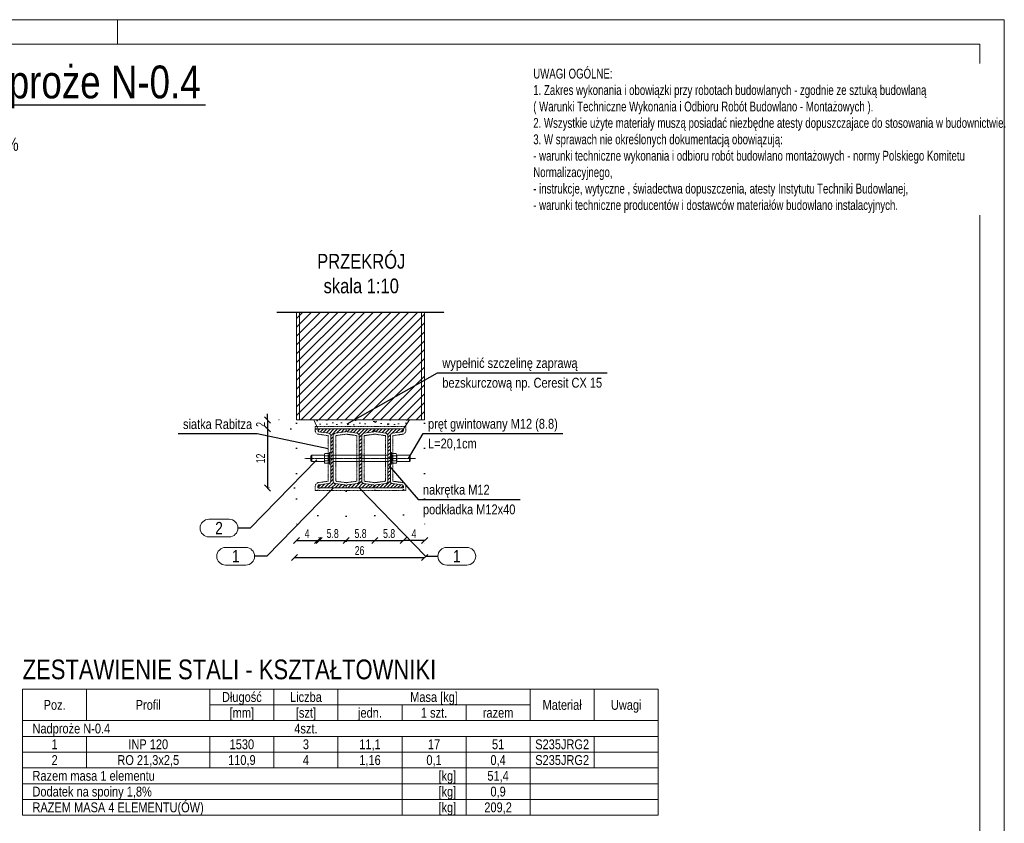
# Model space of a CAD drawing. Header units: millimetres. Extents: x 11149 to 111407, y -107619 to -23630.
# Tile 235 of 245: x 21502 to 22002, y -28768 to -28360. Entities that reach past the tile are written whole.
import ezdxf
from ezdxf.enums import TextEntityAlignment as Align

# ---------------------------------------------------------------- set-up
doc = ezdxf.new("R2010")
doc.units = ezdxf.units.MM
doc.header["$LTSCALE"] = 2
for name, pattern in [('CENTER2', [28.575, 19.05, -3.175, 3.175, -3.175]), ('DOT', [6.35, 0, -6.35]), ('HIDDEN', [9.525, 6.35, -3.175])]:
    doc.linetypes.add(name, pattern=pattern)
doc.layers.get('0').update_dxf_attribs({"plot": 0})
doc.layers.get('Defpoints').update_dxf_attribs({"color": 1})
for name, color, linetype, lineweight in [('e-cad_252', 252, 'HIDDEN', 9), ('e-cad_cienkie', 1, 'Continuous', 9), ('e-cad_opisy', 7, 'Continuous', 9), ('e-cad_osie', 22, 'CENTER2', 9), ('e-cad_stal_kontur', 222, 'Continuous', 20), ('e-cad_stal_wypelnienia', 224, 'Continuous', 9), ('e-cad_wymiary', 4, 'Continuous', 9), ('Opisy', 7, 'Continuous', 13)]:
    doc.layers.add(name, color=color, linetype=linetype, lineweight=lineweight)
doc.layers.add('e-cad_ukryte', color=30, linetype='HIDDEN')
doc.styles.add('e-cad_1', font='arial.ttf', dxfattribs={"width": 0.7})
doc.styles.add('e-cad_2', font='arial.ttf', dxfattribs={"width": 0.8})
doc.dimstyles.new('e-cad_1_10_[cm]', dxfattribs={"dimtxt": 1.8, "dimasz": 1.25, "dimexe": 1.25, "dimexo": 0.625, "dimgap": 0.5, "dimtad": 1, "dimdec": 0, "dimrnd": 1, "dimzin": 1, "dimtxsty": 'e-cad_1', "dimblk": 'OBLIQUE', "dimcen": 2.5, "dimclrd": 256, "dimclre": 252, "dimclrt": 7, "dimadec": 0, "dimazin": 0, "dimtfac": 1, "dimtix": 1, "dimtmove": 2, "dimatfit": 3, "dimldrblk": 'NONE', "dimfxl": 60, "dimfxlon": 1, "dimarcsym": 0})
doc.dimstyles.new('e-cad_1_25_10[cm]', dxfattribs={"dimscale": 2.5, "dimtxt": 1.8, "dimasz": 1.25, "dimexe": 1.25, "dimexo": 0.625, "dimgap": 0.5, "dimtad": 1, "dimdec": 0, "dimlfac": 0.4, "dimrnd": 1, "dimzin": 1, "dimtxsty": 'e-cad_1', "dimblk": 'OBLIQUE', "dimcen": 2.5, "dimclrd": 30, "dimclre": 252, "dimclrt": 7, "dimadec": 0, "dimazin": 0, "dimtfac": 1, "dimtix": 1, "dimtmove": 2, "dimatfit": 3, "dimfxl": 60, "dimfxlon": 1, "dimarcsym": 0})
doc.dimstyles.new('e-cad_1_25_[cm]', dxfattribs={"dimscale": 2.5, "dimtxt": 1.8, "dimasz": 1.25, "dimexe": 1.25, "dimexo": 0.625, "dimgap": 0.5, "dimtad": 1, "dimdec": 0, "dimrnd": 1, "dimzin": 1, "dimtxsty": 'e-cad_1', "dimblk": 'OBLIQUE', "dimcen": 2.5, "dimclrd": 256, "dimclre": 252, "dimclrt": 7, "dimadec": 0, "dimazin": 0, "dimtfac": 1, "dimtix": 1, "dimtmove": 2, "dimatfit": 3, "dimldrblk": 'NONE', "dimfxl": 60, "dimfxlon": 1, "dimarcsym": 0})

# ---------------------------------------------------------------- blocks, each defined once
blk = doc.blocks.new('A3_poziom')
at = {"ltscale": 0.8}
blk.add_line((240, 292), (240, 297), dxfattribs=at)
for points in [[(0, 0), (420, 0), (420, 297), (0, 297)], [(30, 5), (415, 5), (415, 292), (30, 292)]]:
    blk.add_lwpolyline(points, close=True)
blk = doc.blocks.new('e-cad_ZelbetPozycja')
at = {"layer": 'e-cad_opisy', "ltscale": 0.04, "style": 'e-cad_1', "width": 0.8}
for tag, p, height in [('OPIS_1', (0, 1.33), 6.67), ('OPIS_2', (0, -5.33), 4), ('OPIS_4', (16, -5.33), 4), ('OPIS_3', (0, -9.33), 2.67)]:
    blk.add_attdef(tag, p, '', height=height, dxfattribs=at)
at = {"layer": 'e-cad_opisy', "ltscale": 0.04, "style": 'e-cad_1', "width": 0.8, "flags": 1}
for tag, p in [('POZYCJA', (0, -20)), ('ILOSC', (0, -26.67)), ('DODATEK', (0, -33.33))]:
    blk.add_attdef(tag, p, '', height=4, dxfattribs=at)
blk = doc.blocks.new('_None')
blk = doc.blocks.new('_OBLIQUE')
at = {"color": 0, "linetype": 'ByBlock', "lineweight": -2}
blk.add_line((-0.5, -0.5), (0.5, 0.5), dxfattribs=at)
blk = doc.blocks.new('e-cad_StalOpisNiezliczalny_1')
at = {"layer": 'e-cad_cienkie', "ltscale": 0.4}
blk.add_lwpolyline([(5.87, 1.8), (1.78, 1.8, 0.991311), (1.78, -1.8), (5.87, -1.8, 0.991311)], format="xyb", close=True, dxfattribs=at)
at = {"layer": 'e-cad_opisy', "color": 9, "ltscale": 0.04, "style": 'e-cad_1', "width": 0.8}
blk.add_attdef('NR', text='', height=2.5, dxfattribs=at).set_placement((3.83, 0), align=Align.MIDDLE_CENTER)
blk = doc.blocks.new('*D1243')
at = {"layer": 'Defpoints', "color": 0, "ltscale": 0.5}
for p in [(21635.49, -28563.21), (21628.02, -28567.71), (21654.24, -28567.71)]:
    blk.add_point(p, dxfattribs=at)
at = {"layer": 'e-cad_opisy', "color": 30, "lineweight": -2}
for p, q in [((21628.02, -28563.21), (21628.02, -28560.09)), ((21628.02, -28563.21), (21628.02, -28567.71)), ((21628.02, -28567.71), (21628.02, -28570.84))]:
    blk.add_line(p, q, dxfattribs=at)
at = {"layer": 'e-cad_opisy', "color": 252, "linetype": 'DOT', "lineweight": -2}
for p, q in [((21633.92, -28563.21), (21624.89, -28563.21)), ((21652.67, -28567.71), (21624.89, -28567.71))]:
    blk.add_line(p, q, dxfattribs=at)
at = {"layer": 'e-cad_opisy', "color": 30, "lineweight": -2, "ltscale": 0.5, "xscale": 3.125, "yscale": 3.125, "zscale": 3.125}
for p, rotation in [((21628.02, -28563.21), 270), ((21628.02, -28567.71), 90)]:
    blk.add_blockref('_OBLIQUE', p, dxfattribs=dict(at, rotation=rotation))
at = {"layer": 'e-cad_opisy', "color": 7, "ltscale": 0.5, "insert": (21624.51, -28565.46), "char_height": 4.5, "attachment_point": 5, "rotation": 90, "style": 'e-cad_1'}
blk.add_mtext('2', dxfattribs=at)
blk = doc.blocks.new('*D1244')
at = {"layer": 'Defpoints', "color": 0, "ltscale": 0.5}
for p in [(21654.24, -28567.71), (21628.02, -28597.71), (21656.02, -28597.71)]:
    blk.add_point(p, dxfattribs=at)
at = {"layer": 'e-cad_opisy', "color": 252, "linetype": 'DOT', "lineweight": -2}
for p, q in [((21652.67, -28567.71), (21624.89, -28567.71)), ((21654.46, -28597.71), (21624.89, -28597.71))]:
    blk.add_line(p, q, dxfattribs=at)
at = {"layer": 'e-cad_opisy', "color": 30, "lineweight": -2}
blk.add_line((21628.02, -28567.71), (21628.02, -28597.71), dxfattribs=at)
at = {"layer": 'e-cad_opisy', "color": 30, "lineweight": -2, "ltscale": 0.5, "xscale": 3.125, "yscale": 3.125, "zscale": 3.125}
for p, rotation in [((21628.02, -28567.71), 90), ((21628.02, -28597.71), 270)]:
    blk.add_blockref('_OBLIQUE', p, dxfattribs=dict(at, rotation=rotation))
at = {"layer": 'e-cad_opisy', "color": 7, "ltscale": 0.5, "insert": (21624.51, -28582.71), "char_height": 4.5, "attachment_point": 5, "rotation": 90, "style": 'e-cad_1'}
blk.add_mtext('12', dxfattribs=at)
blk = doc.blocks.new('*D1245')
at = {"layer": 'Defpoints', "color": 0, "ltscale": 0.5}
for p in [(21642.74, -28563.21), (21653.49, -28597.34), (21653.49, -28624.41)]:
    blk.add_point(p, dxfattribs=at)
at = {"layer": 'e-cad_opisy', "color": 252, "linetype": 'DOT', "lineweight": -2}
for p, q in [((21642.74, -28564.77), (21642.74, -28627.54)), ((21653.49, -28598.9), (21653.49, -28627.54))]:
    blk.add_line(p, q, dxfattribs=at)
at = {"layer": 'e-cad_opisy', "color": 30, "lineweight": -2}
blk.add_line((21642.74, -28624.41), (21653.49, -28624.41), dxfattribs=at)
at = {"layer": 'e-cad_opisy', "color": 30, "lineweight": -2, "ltscale": 0.5, "xscale": 3.125, "yscale": 3.125, "zscale": 3.125, "rotation": 180}
blk.add_blockref('_OBLIQUE', (21642.74, -28624.41), dxfattribs=at)
at = {"layer": 'e-cad_opisy', "color": 30, "lineweight": -2, "ltscale": 0.5, "xscale": 3.125, "yscale": 3.125, "zscale": 3.125}
blk.add_blockref('_OBLIQUE', (21653.49, -28624.41), dxfattribs=at)
at = {"layer": 'e-cad_opisy', "color": 7, "ltscale": 0.5, "insert": (21648.11, -28620.91), "char_height": 4.5, "attachment_point": 5, "style": 'e-cad_1'}
blk.add_mtext('4', dxfattribs=at)
blk = doc.blocks.new('*D1246')
at = {"layer": 'Defpoints', "color": 0, "ltscale": 0.5}
for p in [(21682.49, -28597.34), (21696.99, -28596.97), (21696.99, -28624.41)]:
    blk.add_point(p, dxfattribs=at)
at = {"layer": 'e-cad_opisy', "color": 252, "linetype": 'DOT', "lineweight": -2}
for p, q in [((21682.49, -28598.9), (21682.49, -28627.54)), ((21696.99, -28598.53), (21696.99, -28627.54))]:
    blk.add_line(p, q, dxfattribs=at)
at = {"layer": 'e-cad_opisy', "color": 30, "lineweight": -2}
blk.add_line((21682.49, -28624.41), (21696.99, -28624.41), dxfattribs=at)
at = {"layer": 'e-cad_opisy', "color": 30, "lineweight": -2, "ltscale": 0.5, "xscale": 3.125, "yscale": 3.125, "zscale": 3.125, "rotation": 180}
blk.add_blockref('_OBLIQUE', (21682.49, -28624.41), dxfattribs=at)
at = {"layer": 'e-cad_opisy', "color": 30, "lineweight": -2, "ltscale": 0.5, "xscale": 3.125, "yscale": 3.125, "zscale": 3.125}
blk.add_blockref('_OBLIQUE', (21696.99, -28624.41), dxfattribs=at)
at = {"layer": 'e-cad_opisy', "color": 7, "ltscale": 0.5, "insert": (21689.74, -28620.87), "char_height": 4.5, "attachment_point": 5, "style": 'e-cad_1'}
blk.add_mtext('5.8', dxfattribs=at)
blk = doc.blocks.new('*D1247')
at = {"layer": 'Defpoints', "color": 0, "ltscale": 0.5}
for p in [(21641.74, -28624.41), (21707.74, -28624.41), (21707.74, -28633.04)]:
    blk.add_point(p, dxfattribs=at)
at = {"layer": 'e-cad_opisy', "color": 252, "linetype": 'DOT', "lineweight": -2}
for p, q in [((21641.74, -28625.98), (21641.74, -28636.16)), ((21707.74, -28625.98), (21707.74, -28636.16))]:
    blk.add_line(p, q, dxfattribs=at)
at = {"layer": 'e-cad_opisy', "color": 30, "lineweight": -2}
blk.add_line((21641.74, -28633.04), (21707.74, -28633.04), dxfattribs=at)
at = {"layer": 'e-cad_opisy', "color": 30, "lineweight": -2, "ltscale": 0.5, "xscale": 3.125, "yscale": 3.125, "zscale": 3.125, "rotation": 180}
blk.add_blockref('_OBLIQUE', (21641.74, -28633.04), dxfattribs=at)
at = {"layer": 'e-cad_opisy', "color": 30, "lineweight": -2, "ltscale": 0.5, "xscale": 3.125, "yscale": 3.125, "zscale": 3.125}
blk.add_blockref('_OBLIQUE', (21707.74, -28633.04), dxfattribs=at)
at = {"layer": 'e-cad_opisy', "color": 7, "ltscale": 0.5, "insert": (21674.74, -28629.49), "char_height": 4.5, "attachment_point": 5, "style": 'e-cad_1'}
blk.add_mtext('26', dxfattribs=at)
blk = doc.blocks.new('*D1268')
at = {"layer": 'Defpoints', "color": 0, "ltscale": 0.5}
for p in [(21667.99, -28597.71), (21654.24, -28624.41), (21667.99, -28624.41)]:
    blk.add_point(p, dxfattribs=at)
at = {"layer": 'e-cad_opisy', "color": 252, "linetype": 'DOT', "lineweight": -2}
for p, q in [((21667.99, -28599.27), (21667.99, -28627.54)), ((21654.24, -28622.85), (21654.24, -28621.29))]:
    blk.add_line(p, q, dxfattribs=at)
at = {"layer": 'e-cad_opisy', "color": 30, "lineweight": -2}
blk.add_line((21654.24, -28624.41), (21667.99, -28624.41), dxfattribs=at)
at = {"layer": 'e-cad_opisy', "color": 30, "lineweight": -2, "ltscale": 0.5, "xscale": 3.125, "yscale": 3.125, "zscale": 3.125, "rotation": 180}
blk.add_blockref('_OBLIQUE', (21654.24, -28624.41), dxfattribs=at)
at = {"layer": 'e-cad_opisy', "color": 30, "lineweight": -2, "ltscale": 0.5, "xscale": 3.125, "yscale": 3.125, "zscale": 3.125}
blk.add_blockref('_OBLIQUE', (21667.99, -28624.41), dxfattribs=at)
at = {"layer": 'e-cad_opisy', "color": 7, "ltscale": 0.5, "insert": (21661.11, -28620.87), "char_height": 4.5, "attachment_point": 5, "style": 'e-cad_1'}
blk.add_mtext('5.8', dxfattribs=at)
blk = doc.blocks.new('*D1269')
at = {"layer": 'Defpoints', "color": 0, "ltscale": 0.5}
for p in [(21667.99, -28597.71), (21682.49, -28624.41), (21682.49, -28624.41)]:
    blk.add_point(p, dxfattribs=at)
at = {"layer": 'e-cad_opisy', "color": 252, "linetype": 'DOT', "lineweight": -2}
for p, q in [((21667.99, -28599.27), (21667.99, -28627.54)), ((21682.49, -28625.98), (21682.49, -28627.54))]:
    blk.add_line(p, q, dxfattribs=at)
at = {"layer": 'e-cad_opisy', "color": 30, "lineweight": -2}
blk.add_line((21667.99, -28624.41), (21682.49, -28624.41), dxfattribs=at)
at = {"layer": 'e-cad_opisy', "color": 30, "lineweight": -2, "ltscale": 0.5, "xscale": 3.125, "yscale": 3.125, "zscale": 3.125, "rotation": 180}
blk.add_blockref('_OBLIQUE', (21667.99, -28624.41), dxfattribs=at)
at = {"layer": 'e-cad_opisy', "color": 30, "lineweight": -2, "ltscale": 0.5, "xscale": 3.125, "yscale": 3.125, "zscale": 3.125}
blk.add_blockref('_OBLIQUE', (21682.49, -28624.41), dxfattribs=at)
at = {"layer": 'e-cad_opisy', "color": 7, "ltscale": 0.5, "insert": (21675.24, -28620.87), "char_height": 4.5, "attachment_point": 5, "style": 'e-cad_1'}
blk.add_mtext('5.8', dxfattribs=at)
blk = doc.blocks.new('*D1271')
at = {"layer": 'Defpoints', "color": 0, "ltscale": 0.5}
for p in [(21707.74, -28563.21), (21696.99, -28596.97), (21696.99, -28624.41)]:
    blk.add_point(p, dxfattribs=at)
at = {"layer": 'e-cad_opisy', "color": 252, "linetype": 'DOT', "lineweight": -2}
for p, q in [((21707.74, -28564.77), (21707.74, -28627.54)), ((21696.99, -28598.53), (21696.99, -28627.54))]:
    blk.add_line(p, q, dxfattribs=at)
at = {"layer": 'e-cad_opisy', "color": 30, "lineweight": -2}
blk.add_line((21707.74, -28624.41), (21696.99, -28624.41), dxfattribs=at)
at = {"layer": 'e-cad_opisy', "color": 30, "lineweight": -2, "ltscale": 0.5, "xscale": 3.125, "yscale": 3.125, "zscale": 3.125, "rotation": 180}
blk.add_blockref('_OBLIQUE', (21696.99, -28624.41), dxfattribs=at)
at = {"layer": 'e-cad_opisy', "color": 30, "lineweight": -2, "ltscale": 0.5, "xscale": 3.125, "yscale": 3.125, "zscale": 3.125}
blk.add_blockref('_OBLIQUE', (21707.74, -28624.41), dxfattribs=at)
at = {"layer": 'e-cad_opisy', "color": 7, "ltscale": 0.5, "insert": (21702.36, -28620.91), "char_height": 4.5, "attachment_point": 5, "style": 'e-cad_1'}
blk.add_mtext('4', dxfattribs=at)

msp = doc.modelspace()

# ---------------------------------------------------------------- hatches: boundary and pattern name
at = {"layer": 'e-cad_252', "ltscale": 10}
h = msp.add_hatch(dxfattribs=at)
h.set_pattern_fill('ANSI31', color=256)
h.set_pattern_definition([(45, (19272.2896, -32925.081), (-2.245064, 2.245064), [])])
h.paths.add_polyline_path([(21642.74, -28508.42), (21642.74, -28563.21), (21707.74, -28563.21), (21707.74, -28508.42)])
at = {"layer": 'e-cad_252', "ltscale": 0.8}
h = msp.add_hatch(dxfattribs=at)
h.set_pattern_fill('CONC', color=256, scale=0.625, angle=30)
h.set_pattern_definition([(30, (12073.933, -33338.94), (-7.9375, 13.748153), [0, -15.875]), (30, (12076.849, -33343.672), (-7.9375, 13.748153), [0, -15.875]), (30, (12072.975, -33336.01), (-7.9375, 13.748153), [0, -15.875]), (8.1986, (12068.2869, -33344.3997), (49.1819629, 10.0643501), [1.709785, -83.77971]), (246.8699, (12069.9792, -33344.156), (25.36945775, 51.3088076), [0.79375, -78.58125]), (160.6013, (12069.6674, -33344.8858), (116.36576442, -42.80140287), [1.463596, -144.896665]), (236.5651, (12066.083, -33349.155), (-5.8106313, -21.6856646), [0.35498, -35.142599]), (356.3099, (12065.8874, -33349.4512), (35.433811, 2.1268249), [0.57239, -56.66575]), (138.4349, (12066.4586, -33349.488), (-29.6231348, 19.5588252), [0.502015, -49.699148]), (255, (12075.676, -33345.45), (7.937502, -13.748158), [0.673513, -21.777119]), (30, (12075.501, -33346.1), (5.810653, 21.685653), [0.9525, -14.9225]), (165, (12076.326, -33345.624), (-13.748158, -7.937502), [0.673513, -21.777119]), (281.5651, (12068.946, -33337.6035), (-2.1268721, 35.4337999), [0.502015, -49.699148]), (30, (12069.046, -33338.095), (5.810653, 21.685653), [0.79375, -15.08125]), (173.1301, (12069.7338, -33337.6984), (-57.1194597, 3.6838089), [0.79375, -78.58125]), (243.6901, (12061.58, -33341.673), (19.5587899, 29.6231681), [0.57239, -56.66575]), (11.5651, (12061.326, -33342.186), (-35.4337999, -2.1268721), [1.00403, -49.197133]), (156.8699, (12062.3098, -33341.9847), (51.3088076, -25.36945775), [0.79375, -78.58125]), (30, (12065.884, -33339.921), (-7.9375, 13.748153), [0, -15.875]), (30, (12064.236, -33345.639), (-7.9375, 13.748153), [0, -15.875]), (30, (12071.022, -33348.503), (-7.9375, 13.748153), [0, -15.875]), (30, (12072.274, -33342.098), (-7.9375, 13.748153), [0, -15.875]), (30, (12066.937, -33342.063), (-7.9375, 13.748153), [0, -15.875]), (30, (12063.675, -33343.396), (-7.9375, 13.748153), [0, -15.875]), (30, (12065.388, -33343.507), (-7.9375, 13.748153), [0, -15.875]), (30, (12066.743, -33347.124), (-7.9375, 13.748153), [0, -15.875]), (30, (12063.126, -33348.479), (-7.9375, 13.748153), [0, -15.875]), (30, (12061.438, -33345.238), (-7.9375, 13.748153), [0, -15.875]), (30, (12059.28, -33342.451), (-7.9375, 13.748153), [0, -15.875]), (30, (12063.224, -33339.44), (-7.9375, 13.748153), [0, -15.875]), (30, (12065.931, -33337.144), (-7.9375, 13.748153), [0, -15.875]), (30, (12071.06, -33334.916), (-7.9375, 13.748153), [0, -15.875]), (30, (12070.221, -33341.083), (-7.9375, 13.748153), [0, -15.875]), (30, (12067.418, -33339.402), (-7.9375, 13.748153), [0, -15.875]), (30, (12072.328, -33345.366), (-7.9375, 13.748153), [0, -15.875]), (30, (12068.6, -33348.435), (-7.9375, 13.748153), [0, -15.875]), (30, (12074.471, -33349.078), (-7.9375, 13.748153), [0, -15.875]), (30, (12069.458, -33350.873), (-7.9375, 13.748153), [0, -15.875]), (30, (12065.296, -33353.825), (-7.9375, 13.748153), [0, -15.875]), (30, (12067.343, -33353.56), (-7.9375, 13.748153), [0, -15.875]), (30, (12066.37, -33351.556), (-7.9375, 13.748153), [0, -15.875]), (30, (12076.85, -33348.438), (-7.9375, 13.748153), [0, -15.875]), (30, (12075.246, -33341.848), (-7.9375, 13.748153), [0, -15.875]), (30, (12072.177, -33338.12), (-7.9375, 13.748153), [0, -15.875]), (30, (12071.568, -33351.67), (-7.9375, 13.748153), [0, -15.875])])
h.paths.add_polyline_path([(21651.47, -28563.21), (21700.14, -28563.21), (21697.86, -28566.46), (21676.49, -28566.46), (21652.93, -28566.46)])
at = {"layer": 'e-cad_stal_wypelnienia', "ltscale": 0.4}
h = msp.add_hatch(dxfattribs=at)
h.set_pattern_fill('ANSI31', color=256, scale=0.4, style=0)
h.set_pattern_definition([(45, (-2836.7953, -45528.246), (-0.89802561, 0.89802561), [])])
edge = h.paths.add_edge_path()
edge.add_line((21653.49, -28597.71), (21653.49, -28596.97))
edge.add_ellipse((21654.27, -28596.98), major_axis=(-0.554, -0.554), ratio=1, start_angle=233.4848, end_angle=314.4848, ccw=False)
edge.add_line((21654.15, -28596.2), (21659, -28595.52))
edge.add_ellipse((21658.81, -28594.25), major_axis=(1.29, 0), ratio=1, start_angle=278.4848, end_angle=359.4848)
edge.add_line((21660.1, -28594.26), (21660.1, -28571.16))
edge.add_ellipse((21658.81, -28571.18), major_axis=(0.911, 0.911), ratio=1, start_angle=315.5152, end_angle=396.5152)
edge.add_line((21659, -28569.9), (21654.15, -28569.22))
edge.add_ellipse((21654.27, -28568.45), major_axis=(-0.782, 0.043), ratio=1, start_angle=363.6665, end_angle=444.6665, ccw=False)
edge.add_line((21653.49, -28568.46), (21653.49, -28567.71))
edge.add_line((21653.49, -28567.71), (21667.99, -28567.71))
edge.add_line((21667.99, -28567.71), (21667.99, -28568.46))
edge.add_ellipse((21667.2, -28568.45), major_axis=(-0.554, -0.554), ratio=1, start_angle=413.4848, end_angle=494.4848, ccw=False)
edge.add_line((21667.32, -28569.22), (21662.47, -28569.9))
edge.add_ellipse((21662.66, -28571.18), major_axis=(1.08, 0.7), ratio=1, start_angle=65.5166, end_angle=146.5166)
edge.add_line((21661.37, -28571.16), (21661.37, -28594.26))
edge.add_ellipse((21662.66, -28594.25), major_axis=(1.03, 0.77), ratio=1, start_angle=143.6536, end_angle=224.6536)
edge.add_line((21662.47, -28595.52), (21667.32, -28596.2))
edge.add_ellipse((21667.2, -28596.98), major_axis=(-0.782, 0.043), ratio=1, start_angle=183.6665, end_angle=264.6665, ccw=False)
edge.add_line((21667.99, -28596.97), (21667.99, -28597.71))
edge.add_line((21667.99, -28597.71), (21653.49, -28597.71))
h = msp.add_hatch(dxfattribs=at)
h.set_pattern_fill('ANSI31', color=256, scale=0.4, angle=180, style=0)
h.set_pattern_definition([(225, (-2905.7953, -45528.246), (0.89802561, -0.89802561), [])])
edge = h.paths.add_edge_path()
edge.add_line((21667.99, -28567.71), (21667.99, -28568.46))
edge.add_ellipse((21668.77, -28568.45), major_axis=(0.554, 0.554), ratio=1, start_angle=135.5152, end_angle=216.5152)
edge.add_line((21668.65, -28569.22), (21673.5, -28569.9))
edge.add_ellipse((21673.31, -28571.18), major_axis=(-1.03, -0.77), ratio=1, start_angle=503.9609, end_angle=584.9609, ccw=False)
edge.add_line((21674.6, -28571.16), (21674.6, -28594.26))
edge.add_ellipse((21673.31, -28594.25), major_axis=(-1.03, -0.77), ratio=1, start_angle=421.6232, end_angle=502.6232, ccw=False)
edge.add_line((21673.5, -28595.52), (21668.65, -28596.2))
edge.add_ellipse((21668.77, -28596.98), major_axis=(0.782, -0.043), ratio=1, start_angle=101.6361, end_angle=182.6361)
edge.add_line((21667.99, -28596.97), (21667.99, -28597.71))
edge.add_line((21667.99, -28597.71), (21682.49, -28597.71))
edge.add_line((21682.49, -28597.71), (21682.49, -28596.97))
edge.add_ellipse((21681.7, -28596.98), major_axis=(0.554, 0.554), ratio=1, start_angle=315.5152, end_angle=396.5152)
edge.add_line((21681.82, -28596.2), (21676.97, -28595.52))
edge.add_ellipse((21677.16, -28594.25), major_axis=(-1.29, 0), ratio=1, start_angle=360.5152, end_angle=441.5152, ccw=False)
edge.add_line((21675.87, -28594.26), (21675.87, -28571.16))
edge.add_ellipse((21677.16, -28571.18), major_axis=(-0.911, -0.911), ratio=1, start_angle=233.4848, end_angle=314.4848, ccw=False)
edge.add_line((21676.97, -28569.9), (21681.82, -28569.22))
edge.add_ellipse((21681.7, -28568.45), major_axis=(0.782, -0.043), ratio=1, start_angle=281.6361, end_angle=362.6361)
edge.add_line((21682.49, -28568.46), (21682.49, -28567.71))
edge.add_line((21682.49, -28567.71), (21667.99, -28567.71))
h = msp.add_hatch(dxfattribs=at)
h.set_pattern_fill('ANSI31', color=256, scale=0.4, angle=180, style=0)
h.set_pattern_definition([(225, (-2891.2953, -45528.246), (0.89802561, -0.89802561), [])])
edge = h.paths.add_edge_path()
edge.add_line((21682.49, -28567.71), (21682.49, -28568.46))
edge.add_ellipse((21683.27, -28568.45), major_axis=(0.554, 0.554), ratio=1, start_angle=135.5152, end_angle=216.5152)
edge.add_line((21683.15, -28569.22), (21688, -28569.9))
edge.add_ellipse((21687.81, -28571.18), major_axis=(-1.03, -0.77), ratio=1, start_angle=503.9609, end_angle=584.9609, ccw=False)
edge.add_line((21689.1, -28571.16), (21689.1, -28594.26))
edge.add_ellipse((21687.81, -28594.25), major_axis=(-1.03, -0.77), ratio=1, start_angle=421.6232, end_angle=502.6232, ccw=False)
edge.add_line((21688, -28595.52), (21683.15, -28596.2))
edge.add_ellipse((21683.27, -28596.98), major_axis=(0.782, -0.043), ratio=1, start_angle=101.6361, end_angle=182.6361)
edge.add_line((21682.49, -28596.97), (21682.49, -28597.71))
edge.add_line((21682.49, -28597.71), (21696.99, -28597.71))
edge.add_line((21696.99, -28597.71), (21696.99, -28596.97))
edge.add_ellipse((21696.2, -28596.98), major_axis=(0.554, 0.554), ratio=1, start_angle=315.5152, end_angle=396.5152)
edge.add_line((21696.32, -28596.2), (21691.47, -28595.52))
edge.add_ellipse((21691.66, -28594.25), major_axis=(-1.29, 0), ratio=1, start_angle=360.5152, end_angle=441.5152, ccw=False)
edge.add_line((21690.37, -28594.26), (21690.37, -28571.16))
edge.add_ellipse((21691.66, -28571.18), major_axis=(-0.911, -0.911), ratio=1, start_angle=233.4848, end_angle=314.4848, ccw=False)
edge.add_line((21691.47, -28569.9), (21696.32, -28569.22))
edge.add_ellipse((21696.2, -28568.45), major_axis=(0.782, -0.043), ratio=1, start_angle=281.6361, end_angle=362.6361)
edge.add_line((21696.99, -28568.46), (21696.99, -28567.71))
edge.add_line((21696.99, -28567.71), (21682.49, -28567.71))

# ---------------------------------------------------------------- linework, layer by layer
at = {"layer": 'e-cad_cienkie', "ltscale": 0.5}
for points in [[(21503.78, -28715.79), (21536.28, -28715.79), (21536.28, -28699.79), (21503.78, -28699.79)], [(21536.28, -28715.79), (21598.78, -28715.79), (21598.78, -28699.79), (21536.28, -28699.79)], [(21598.78, -28707.79), (21631.28, -28707.79), (21631.28, -28699.79), (21598.78, -28699.79)], [(21631.28, -28707.79), (21663.78, -28707.79), (21663.78, -28699.79), (21631.28, -28699.79)], [(21663.78, -28707.79), (21761.28, -28707.79), (21761.28, -28699.79), (21663.78, -28699.79)], [(21761.28, -28715.79), (21793.78, -28715.79), (21793.78, -28699.79), (21761.28, -28699.79)], [(21793.78, -28715.79), (21826.28, -28715.79), (21826.28, -28699.79), (21793.78, -28699.79)], [(21598.78, -28715.79), (21631.28, -28715.79), (21631.28, -28707.79), (21598.78, -28707.79)], [(21631.28, -28715.79), (21663.78, -28715.79), (21663.78, -28707.79), (21631.28, -28707.79)], [(21663.78, -28715.79), (21696.28, -28715.79), (21696.28, -28707.79), (21663.78, -28707.79)], [(21696.28, -28715.79), (21728.78, -28715.79), (21728.78, -28707.79), (21696.28, -28707.79)], [(21728.78, -28715.79), (21761.28, -28715.79), (21761.28, -28707.79), (21728.78, -28707.79)], [(21503.78, -28723.79), (21826.28, -28723.79), (21826.28, -28715.79), (21503.78, -28715.79)], [(21503.78, -28731.79), (21536.28, -28731.79), (21536.28, -28723.79), (21503.78, -28723.79)], [(21536.28, -28731.79), (21598.78, -28731.79), (21598.78, -28723.79), (21536.28, -28723.79)], [(21598.78, -28731.79), (21631.28, -28731.79), (21631.28, -28723.79), (21598.78, -28723.79)], [(21631.28, -28731.79), (21663.78, -28731.79), (21663.78, -28723.79), (21631.28, -28723.79)], [(21663.78, -28731.79), (21696.28, -28731.79), (21696.28, -28723.79), (21663.78, -28723.79)], [(21696.28, -28731.79), (21728.78, -28731.79), (21728.78, -28723.79), (21696.28, -28723.79)], [(21728.78, -28731.79), (21761.28, -28731.79), (21761.28, -28723.79), (21728.78, -28723.79)], [(21761.28, -28731.79), (21793.78, -28731.79), (21793.78, -28723.79), (21761.28, -28723.79)], [(21793.78, -28731.79), (21826.28, -28731.79), (21826.28, -28723.79), (21793.78, -28723.79)], [(21503.78, -28739.79), (21536.28, -28739.79), (21536.28, -28731.79), (21503.78, -28731.79)], [(21536.28, -28739.79), (21598.78, -28739.79), (21598.78, -28731.79), (21536.28, -28731.79)], [(21598.78, -28739.79), (21631.28, -28739.79), (21631.28, -28731.79), (21598.78, -28731.79)], [(21631.28, -28739.79), (21663.78, -28739.79), (21663.78, -28731.79), (21631.28, -28731.79)], [(21663.78, -28739.79), (21696.28, -28739.79), (21696.28, -28731.79), (21663.78, -28731.79)], [(21696.28, -28739.79), (21728.78, -28739.79), (21728.78, -28731.79), (21696.28, -28731.79)], [(21728.78, -28739.79), (21761.28, -28739.79), (21761.28, -28731.79), (21728.78, -28731.79)], [(21761.28, -28739.79), (21793.78, -28739.79), (21793.78, -28731.79), (21761.28, -28731.79)], [(21793.78, -28739.79), (21826.28, -28739.79), (21826.28, -28731.79), (21793.78, -28731.79)], [(21503.78, -28747.79), (21696.28, -28747.79), (21696.28, -28739.79), (21503.78, -28739.79)], [(21696.28, -28747.79), (21728.78, -28747.79), (21728.78, -28739.79), (21696.28, -28739.79)], [(21728.78, -28747.79), (21761.28, -28747.79), (21761.28, -28739.79), (21728.78, -28739.79)], [(21761.28, -28747.79), (21826.28, -28747.79), (21826.28, -28739.79), (21761.28, -28739.79)], [(21503.78, -28755.79), (21696.28, -28755.79), (21696.28, -28747.79), (21503.78, -28747.79)], [(21696.28, -28755.79), (21728.78, -28755.79), (21728.78, -28747.79), (21696.28, -28747.79)], [(21728.78, -28755.79), (21761.28, -28755.79), (21761.28, -28747.79), (21728.78, -28747.79)], [(21761.28, -28755.79), (21826.28, -28755.79), (21826.28, -28747.79), (21761.28, -28747.79)], [(21503.78, -28763.79), (21696.28, -28763.79), (21696.28, -28755.79), (21503.78, -28755.79)], [(21696.28, -28763.79), (21728.78, -28763.79), (21728.78, -28755.79), (21696.28, -28755.79)], [(21728.78, -28763.79), (21761.28, -28763.79), (21761.28, -28755.79), (21728.78, -28755.79)], [(21761.28, -28763.79), (21826.28, -28763.79), (21826.28, -28755.79), (21761.28, -28755.79)]]:
    msp.add_lwpolyline(points, close=True, dxfattribs=at)
at = {"layer": 'e-cad_opisy'}
for p, q in [((21642.74, -28563.21), (21642.74, -28508.42)), ((21642.74, -28508.42), (21642.74, -28563.21)), ((21644.24, -28563.21), (21644.24, -28508.42)), ((21644.24, -28508.42), (21644.24, -28563.21)), ((21706.24, -28508.42), (21706.24, -28563.21)), ((21707.74, -28563.21), (21707.74, -28508.42)), ((21707.74, -28508.42), (21707.74, -28563.21)), ((21642.74, -28563.21), (21707.74, -28563.21))]:
    msp.add_line(p, q, dxfattribs=at)
at = {"layer": 'e-cad_opisy', "color": 0, "linetype": 'HIDDEN', "ltscale": 4}
for p, q in [((21650.1, -28581.5), (21650.1, -28583.92)), ((21650.47, -28581.12), (21650.47, -28584.3)), ((21661.37, -28581.12), (21689.1, -28581.12)), ((21661.37, -28584.3), (21689.1, -28584.3)), ((21700, -28581.12), (21700, -28584.3)), ((21700.37, -28581.5), (21700.37, -28583.92))]:
    msp.add_line(p, q, dxfattribs=at)
at = {"layer": 'e-cad_opisy'}
for points in [[(21660.1, -28585.71), (21660.1, -28579.71), (21659.47, -28579.71), (21659.47, -28585.71), (21660.1, -28585.71)], [(21690.37, -28585.71), (21690.37, -28579.71), (21691, -28579.71), (21691, -28585.71), (21690.37, -28585.71)], [(21656.87, -28584.57), (21656.87, -28580.85)], [(21656.87, -28581.47), (21659.47, -28581.47)], [(21656.87, -28583.95), (21659.47, -28583.95)], [(21657.13, -28580.23), (21659.21, -28580.23)], [(21659.47, -28584.57), (21659.47, -28580.85)], [(21691, -28584.57), (21691, -28580.85)], [(21693.6, -28581.47), (21691, -28581.47)], [(21693.6, -28583.95), (21691, -28583.95)], [(21693.34, -28580.23), (21691.26, -28580.23)], [(21693.6, -28584.57), (21693.6, -28580.85)], [(21657.13, -28585.19), (21659.21, -28585.19)], [(21693.34, -28585.19), (21691.26, -28585.19)]]:
    msp.add_lwpolyline(points, dxfattribs=at)
at = {"layer": 'e-cad_opisy', "color": 0, "linetype": 'HIDDEN', "ltscale": 4}
for points in [[(21650.1, -28581.5), (21650.47, -28581.12), (21656.87, -28581.12)], [(21650.1, -28583.92), (21650.47, -28584.3), (21656.87, -28584.3)], [(21700.37, -28581.5), (21700, -28581.12), (21693.6, -28581.12)], [(21700.37, -28583.92), (21700, -28584.3), (21693.6, -28584.3)]]:
    msp.add_lwpolyline(points, dxfattribs=at)
at = {"layer": 'e-cad_opisy'}
for points in [[(21657.13, -28581.47, -0.419144), (21657.13, -28580.23)], [(21657.13, -28583.95, -0.209572), (21657.13, -28581.47)], [(21657.13, -28585.19, -0.419144), (21657.13, -28583.95)], [(21659.21, -28581.47, 0.419144), (21659.21, -28580.23)], [(21659.21, -28583.95, 0.209572), (21659.21, -28581.47)], [(21659.21, -28585.19, 0.419144), (21659.21, -28583.95)], [(21691.26, -28581.47, -0.419144), (21691.26, -28580.23)], [(21691.26, -28583.95, -0.209572), (21691.26, -28581.47)], [(21691.26, -28585.19, -0.419144), (21691.26, -28583.95)], [(21693.34, -28581.47, 0.419144), (21693.34, -28580.23)], [(21693.34, -28583.95, 0.209572), (21693.34, -28581.47)], [(21693.34, -28585.19, 0.419144), (21693.34, -28583.95)]]:
    msp.add_lwpolyline(points, format="xyb", dxfattribs=at)
at = {"layer": 'e-cad_osie', "ltscale": 0.02}
msp.add_lwpolyline([(21703.13, -28582.71), (21646.91, -28582.71)], dxfattribs=at)
at = {"layer": 'e-cad_stal_kontur', "linetype": 'HIDDEN', "ltscale": 0.01}
for points in [[(21675.24, -28598.96), (21652.24, -28598.96), (21652.24, -28596.96, -0.370858), (21653.98, -28594.96), (21658.82, -28594.29, 0.374036), (21658.85, -28594.25), (21658.85, -28571.17, 0.374036), (21658.81, -28571.14), (21653.98, -28570.46, -0.370858), (21652.24, -28568.46), (21652.24, -28566.46), (21675.24, -28566.46)], [(21675.24, -28598.96), (21698.24, -28598.96), (21698.24, -28596.96, 0.370858), (21696.5, -28594.96), (21691.65, -28594.29, -0.374036), (21691.62, -28594.25), (21691.62, -28571.17, -0.374036), (21691.66, -28571.14), (21696.5, -28570.46, 0.370858), (21698.24, -28568.46), (21698.24, -28566.46), (21675.24, -28566.46)], [(21667.99, -28570.33, -0.062761), (21667.5, -28570.46), (21662.65, -28571.14, 0.374036), (21662.62, -28571.18), (21662.62, -28594.25, 0.374036), (21662.66, -28594.29), (21667.5, -28594.96, -0.062761), (21667.99, -28595.1, -0.062761)], [(21667.99, -28570.33, 0.062761), (21668.48, -28570.46), (21673.32, -28571.14, -0.374036), (21673.35, -28571.18), (21673.35, -28594.25, -0.374036), (21673.31, -28594.29), (21668.48, -28594.96, 0.062761), (21667.99, -28595.1, 0.062761)], [(21682.49, -28595.1, 0.062761), (21682, -28594.96), (21677.15, -28594.29, -0.374036), (21677.12, -28594.25), (21677.12, -28571.17, -0.374036), (21677.16, -28571.14), (21682, -28570.46, 0.062761), (21682.49, -28570.33)], [(21682.49, -28570.33, 0.062761), (21682.98, -28570.46), (21687.82, -28571.14, -0.374036), (21687.85, -28571.18), (21687.85, -28594.25, -0.374036), (21687.81, -28594.29), (21682.98, -28594.96, 0.062761), (21682.49, -28595.1, 0.062761)]]:
    msp.add_lwpolyline(points, format="xyb", dxfattribs=at)
at = {"layer": 'e-cad_stal_kontur', "ltscale": 0.4}
for points in [[(21653.49, -28597.71), (21653.49, -28596.97, -0.368919), (21654.15, -28596.2), (21659, -28595.52, 0.368919), (21660.1, -28594.26), (21660.1, -28571.16, 0.368919), (21659, -28569.9), (21654.15, -28569.22, -0.368919), (21653.49, -28568.46), (21653.49, -28567.71), (21667.99, -28567.71), (21667.99, -28568.46, -0.368919), (21667.32, -28569.22), (21662.47, -28569.9, 0.368919), (21661.37, -28571.16), (21661.37, -28594.26, 0.368919), (21662.47, -28595.52), (21667.32, -28596.2, -0.368919), (21667.99, -28596.97), (21667.99, -28597.71), (21653.49, -28597.71)], [(21682.49, -28597.71), (21682.49, -28596.97, 0.368919), (21681.82, -28596.2), (21676.97, -28595.52, -0.368919), (21675.87, -28594.26), (21675.87, -28571.16, -0.368919), (21676.97, -28569.9), (21681.82, -28569.22, 0.368919), (21682.49, -28568.46), (21682.49, -28567.71), (21667.99, -28567.71), (21667.99, -28568.46, 0.368919), (21668.65, -28569.22), (21673.5, -28569.9, -0.368919), (21674.6, -28571.16), (21674.6, -28594.26, -0.368919), (21673.5, -28595.52), (21668.65, -28596.2, 0.368919), (21667.99, -28596.97), (21667.99, -28597.71), (21682.49, -28597.71)], [(21696.99, -28597.71), (21696.99, -28596.97, 0.368919), (21696.32, -28596.2), (21691.47, -28595.52, -0.368919), (21690.37, -28594.26), (21690.37, -28571.16, -0.368919), (21691.47, -28569.9), (21696.32, -28569.22, 0.368919), (21696.99, -28568.46), (21696.99, -28567.71), (21682.49, -28567.71), (21682.49, -28568.46, 0.368919), (21683.15, -28569.22), (21688, -28569.9, -0.368919), (21689.1, -28571.16), (21689.1, -28594.26, -0.368919), (21688, -28595.52), (21683.15, -28596.2, 0.368919), (21682.49, -28596.97), (21682.49, -28597.71), (21696.99, -28597.71)]]:
    msp.add_lwpolyline(points, format="xyb", dxfattribs=at)
at = {"layer": 'e-cad_ukryte', "ltscale": 0.02}
msp.add_line((21632.74, -28508.42), (21717.74, -28508.42), dxfattribs=at)
at = {"layer": 'e-cad_wymiary', "ltscale": 0.4}
for p, q in [((21653.49, -28567.71), (21651.47, -28563.21)), ((21696.99, -28567.71), (21700.14, -28563.21))]:
    msp.add_line(p, q, dxfattribs=at)

# ---------------------------------------------------------------- block references
at = {"layer": 'e-cad_opisy', "ltscale": 0.02, "xscale": 2.5, "yscale": 2.5, "zscale": 2.5}
msp.add_blockref('A3_poziom', (20951.87, -29102.55), dxfattribs=at)
at = {"layer": 'e-cad_opisy', "ltscale": 0.5, "xscale": 2.5, "yscale": 2.5, "zscale": 2.5}
msp.add_blockref('e-cad_ZelbetPozycja', (21422.18, -28403.31), dxfattribs=at).add_auto_attribs({'OPIS_1': 'poz. Nadproże N-0.4', 'OPIS_2': 'szt.4', 'OPIS_3': 'dodatek na spoiny 1,8%'})
at = {"layer": 'e-cad_opisy'}
ref = msp.add_blockref('e-cad_StalOpisNiezliczalny_1', (21613, -28618.07), dxfattribs=dict(at, xscale=-2.5, yscale=2.5, zscale=2.5))
ref.add_attrib('NR', '2', dxfattribs={"color": 9, "height": 6.25, "style": 'e-cad_1', "width": 0.8}).set_placement((21603.44, -28618.07), align=Align.MIDDLE_CENTER)
ref = msp.add_blockref('e-cad_StalOpisNiezliczalny_1', (21621.45, -28632.36), dxfattribs=dict(at, xscale=-2.5, yscale=2.5, zscale=2.5))
ref.add_attrib('NR', '1', dxfattribs={"color": 9, "height": 6.25, "style": 'e-cad_1', "width": 0.8}).set_placement((21611.89, -28632.36), align=Align.MIDDLE_CENTER)
at = {"layer": 'e-cad_opisy', "xscale": 2.5, "yscale": 2.5, "zscale": 2.5}
msp.add_blockref('e-cad_StalOpisNiezliczalny_1', (21714.52, -28632.36), dxfattribs=at).add_auto_attribs({'NR': '1'})

# ---------------------------------------------------------------- texts
at = {"layer": 'e-cad_opisy', "style": 'e-cad_1', "width": 0.8}
for s, p in [('wypełnić szczelinę zaprawą', (21716.75, -28536.81)), ('bezskurczową np. Ceresit CX 15', (21716.75, -28546.81)), ('siatka Rabitza', (21585.15, -28567.8))]:
    msp.add_text(s, height=5, dxfattribs=at).set_placement(p)
at = {"layer": 'e-cad_opisy', "ltscale": 0.4, "style": 'e-cad_1', "width": 0.8}
for s, p in [('pręt gwintowany M12 (8.8)', (21709.49, -28567.64)), ('L=20,1cm', (21709.49, -28577.64)), ('nakrętka M12', (21706.9, -28601.09)), ('podkładka M12x40', (21706.9, -28611.09))]:
    msp.add_text(s, height=5, dxfattribs=at).set_placement(p)
at = {"layer": 'e-cad_opisy', "ltscale": 0.5, "style": 'e-cad_1', "width": 0.8}
for s, height, p in [('ZESTAWIENIE STALI - KSZTAŁTOWNIKI', 10, (21503.78, -28694.79)), ('Nadproże N-0.4', 5, (21508.78, -28722.29)), ('Razem masa 1 elementu', 5, (21508.78, -28746.29)), ('Dodatek na spoiny 1,8%', 5, (21508.78, -28754.29)), ('RAZEM MASA 4 ELEMENTU(ÓW)', 5, (21508.78, -28762.29))]:
    msp.add_text(s, height=height, dxfattribs=at).set_placement(p)
for s, p in [('Profil', (21567.53, -28710.29)), ('Długość', (21615.03, -28706.29)), ('Liczba', (21647.53, -28706.29)), ('Masa [kg]', (21712.53, -28706.29)), ('Materiał', (21777.53, -28710.29)), ('Uwagi', (21810.03, -28710.29)), ('Poz.', (21520.03, -28710.29)), ('[mm]', (21615.03, -28714.29)), ('[szt]', (21647.53, -28714.29)), ('jedn.', (21680.03, -28714.29)), ('1 szt.', (21712.53, -28714.29)), ('razem', (21745.03, -28714.29)), ('4szt.', (21647.53, -28722.29)), ('1', (21520.03, -28730.29)), ('INP 120', (21567.53, -28730.29)), ('1530', (21615.03, -28730.29)), ('3', (21647.53, -28730.29)), ('11,1', (21680.03, -28730.29)), ('17', (21712.53, -28730.29)), ('51', (21745.03, -28730.29)), ('S235JRG2', (21777.53, -28730.29)), ('2', (21520.03, -28738.29)), ('RO 21,3x2,5', (21567.53, -28738.29)), ('110,9', (21615.03, -28738.29)), ('4', (21647.53, -28738.29)), ('1,16', (21680.03, -28738.29)), ('0,1', (21712.53, -28738.29)), ('0,4', (21745.03, -28738.29)), ('S235JRG2', (21777.53, -28738.29)), ('51,4', (21745.03, -28746.29)), ('0,9', (21745.03, -28754.29)), ('209,2', (21745.03, -28762.29))]:
    msp.add_text(s, height=5, dxfattribs=at).set_placement(p, align=Align.CENTER)
for p in [(21723.78, -28746.29), (21723.78, -28754.29), (21723.78, -28762.29)]:
    msp.add_text('[kg]', height=5, dxfattribs=at).set_placement(p, align=Align.RIGHT)
at = {"layer": 'e-cad_opisy', "ltscale": 0.8, "insert": (21675.6, -28499.02), "char_height": 7.5, "width": 113.777, "attachment_point": 8, "style": 'e-cad_2'}
msp.add_mtext('PRZEKRÓJ\\Pskala 1:10', dxfattribs=at)

# ---------------------------------------------------------------- dimensions: what is measured, and where the dimension line sits
at = {"layer": 'e-cad_opisy'}
for base, p1, p2, angle, picture, middle in [((21628.02, -28567.71), (21635.49, -28563.21), (21654.24, -28567.71), 90, '*D1243', (21624.51, -28565.46)), ((21696.99, -28624.41), (21707.74, -28563.21), (21696.99, -28596.97), 180, '*D1271', (21702.36, -28620.91)), ((21628.02, -28597.71), (21654.24, -28567.71), (21656.02, -28597.71), 90, '*D1244', (21624.51, -28582.71))]:
    dim = msp.add_linear_dim(base=base, p1=p1, p2=p2, angle=angle, dimstyle='e-cad_1_25_10[cm]', override={"dimblk": 'OBLIQUE'}, dxfattribs=at)
    dim.commit()
    dim.dimension.update_dxf_attribs({"geometry": picture, "text_midpoint": middle})
for base, p1, p2, picture, middle in [((21653.49, -28624.41), (21642.74, -28563.21), (21653.49, -28597.34), '*D1245', (21648.11, -28620.91)), ((21707.74, -28633.04), (21641.74, -28624.41), (21707.74, -28624.41), '*D1247', (21674.74, -28629.49))]:
    dim = msp.add_linear_dim(base=base, p1=p1, p2=p2, dimstyle='e-cad_1_25_10[cm]', override={"dimblk": 'OBLIQUE'}, dxfattribs=at)
    dim.commit()
    dim.dimension.update_dxf_attribs({"geometry": picture, "text_midpoint": middle})
for base, p1, p2, picture, middle in [((21667.99, -28624.41), (21654.24, -28624.41), (21667.99, -28597.71), '*D1268', (21661.11, -28620.87)), ((21682.49, -28624.41), (21667.99, -28597.71), (21682.49, -28624.41), '*D1269', (21675.24, -28620.87)), ((21696.99, -28624.41), (21682.49, -28597.34), (21696.99, -28596.97), '*D1246', (21689.74, -28620.87))]:
    dim = msp.add_linear_dim(base=base, p1=p1, p2=p2, text='5.8', dimstyle='e-cad_1_25_10[cm]', override={"dimtxsty": 'e-cad_1', "dimblk": 'OBLIQUE'}, dxfattribs=at)
    dim.commit()
    dim.dimension.update_dxf_attribs({"geometry": picture, "text_midpoint": middle})

# ---------------------------------------------------------------- leaders
at = {"layer": 'e-cad_cienkie', "ltscale": 0.5, "has_arrowhead": 0}
msp.add_leader([(21419.68, -28403.31), (21596.55, -28403.31)], dimstyle='e-cad_1_25_[cm]', dxfattribs=at)
at = {"layer": 'e-cad_cienkie', "has_arrowhead": 0}
for points in [[(21668.5, -28565.22), (21714.25, -28539.31), (21800.31, -28539.31)], [(21658.85, -28577.88), (21622.75, -28570.3), (21582.65, -28570.3)], [(21653.03, -28583.42), (21619.25, -28618.07), (21613, -28618.07)], [(21661.49, -28597.71), (21627.7, -28632.36), (21621.45, -28632.36)], [(21674.49, -28597.71), (21708.27, -28632.36), (21714.52, -28632.36)]]:
    msp.add_leader(points, dimstyle='e-cad_1_25_[cm]', override={"dimldrblk": 'None'}, dxfattribs=at)
at = {"layer": 'e-cad_cienkie', "ltscale": 0.4, "has_arrowhead": 0}
for points in [[(21699.53, -28582.71), (21706.99, -28570.14), (21777.83, -28570.14)], [(21689.77, -28586.49), (21704.4, -28603.59), (21756.31, -28603.59)]]:
    msp.add_leader(points, dimstyle='e-cad_1_10_[cm]', override={"dimldrblk": 'None'}, dxfattribs=at)

# ---------------------------------------------------------------- next in the draw order: texts
at = {"layer": 'Opisy', "insert": (21762.87, -28384.93), "char_height": 5, "width": 227.5, "attachment_point": 1, "style": 'e-cad_1', "bg_fill": 2}
msp.add_mtext('UWAGI OGÓLNE:\\P1. Zakres wykonania i obowiązki przy robotach budowlanych - zgodnie ze sztuką budowlaną\\P( Warunki Techniczne Wykonania i Odbioru Robót Budowlano - Montażowych ).\\P2. Wszystkie użyte materiały muszą posiadać niezbędne atesty dopuszczajace do stosowania w budownictwie.\\P3. W sprawach nie określonych dokumentacją obowiązują:\\P- warunki techniczne wykonania i odbioru robót budowlano montażowych - normy Polskiego Komitetu Normalizacyjnego,\\P- instrukcje, wytyczne , świadectwa dopuszczenia, atesty Instytutu Techniki Budowlanej,\\P- warunki techniczne producentów i dostawców materiałów budowlano instalacyjnych.', dxfattribs=at)

doc.saveas('drawing.dxf')
